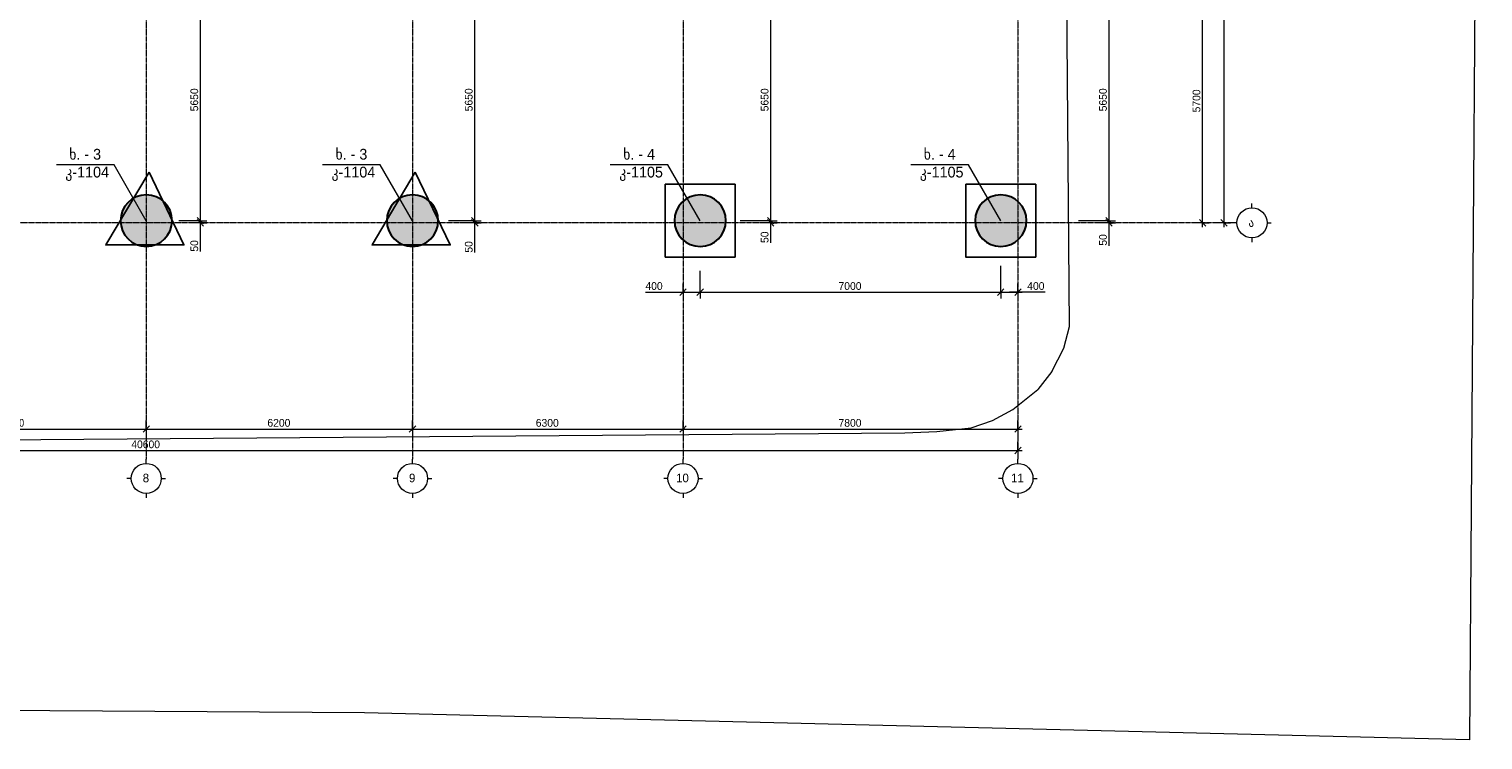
# Model space of a CAD drawing. Header units: millimetres. Extents: x -48420 to 51428, y -12038 to 48020.
# Tile 4 of 7: x 17571 to 51428, y -12038 to 4511. Entities that reach past the tile are written whole.
import ezdxf

# ---------------------------------------------------------------- set-up
doc = ezdxf.new("R2010")
doc.units = ezdxf.units.MM
doc.linetypes.add('StructuralPlan-B03$0$Grid Line', pattern=[22.225, 12.7, -3.175, 3.175, -3.175])
doc.layers.get('Defpoints').update_dxf_attribs({"color": 6})
for name, color, linetype, lineweight in [('S - HATCH', 252, 'Continuous', 5), ('S - TEXT', 7, 'Continuous', 9), ('StructuralPlan-B03$0$A-010-D_DIM', 7, 'Continuous', 5), ('StructuralPlan-B03$0$A-010-D_DIM-100', 7, 'Continuous', 5), ('StructuralPlan-B03$0$S-280-M_COLUMN', 7, 'Continuous', 30), ('StructuralPlan-B03$0$S-280-M_COLUMN main', 7, 'Continuous', 30), ('StructuralPlan-B03$0$Z-030-M_GRID', 7, 'Continuous', 5), ('StructuralPlan-B03$0$Z-033_T_GRIDREF', 7, 'Continuous', 5)]:
    doc.layers.add(name, color=color, linetype=linetype, lineweight=lineweight)
doc.layers.add('StructuralPlan-B03$0$A-010-M_LINE', color=7, linetype='Continuous', lineweight=5, true_color=0x00a600)
doc.styles.add('Cubicon', font='Cubicon.ttf')
doc.styles.add('StructuralPlan-B03$0$Cubicon', font='Cubicon.ttf', dxfattribs={"height": 200})
doc.styles.add('StructuralPlan-B03$0$Cubicon_1', font='Cubicon.ttf', dxfattribs={"height": 200})
doc.styles.add('StructuralPlan-B03$0$Cubicon_2', font='Cubicon.ttf', dxfattribs={"height": 180})
doc.dimstyles.new('CUB-M-100', dxfattribs={"dimscale": 100, "dimtxt": 1.8, "dimasz": 1.5, "dimexe": 1.5, "dimexo": 2, "dimgap": 1, "dimtad": 0, "dimdec": 0, "dimzin": 3, "dimdsep": 46, "dimtxsty": 'Cubicon', "dimblk": 'OBLIQUE', "dimcen": 1.5, "dimdle": 1, "dimazin": 2, "dimtfac": 0.75, "dimtdec": 0, "dimtmove": 0, "dimatfit": 3, "dimldrblk": 'SMALL', "dimfxl": 1, "dimtolj": 1, "dimtzin": 0, "dimlwd": -1, "dimlwe": -1, "dimarcsym": 0})
doc.dimstyles.new('StructuralPlan-B03$0$CUB_DIM_1_8', dxfattribs={"dimscale": 304.8, "dimtxt": 181.601257, "dimasz": 0.492126, "dimexe": 0.492126, "dimexo": 0.0625, "dimgap": 0, "dimtad": 1, "dimdec": 0, "dimzin": 0, "dimdsep": 46, "dimtxsty": 'StructuralPlan-B03$0$Cubicon_2', "dimblk1": 'StructuralPlan-B03$0$_Oblique', "dimblk2": 'StructuralPlan-B03$0$_Oblique', "dimsah": 1, "dimcen": 0.09, "dimdle": 0.328084, "dimazin": 0, "dimtfac": 1, "dimtdec": 4, "dimtix": 1, "dimtmove": 0, "dimatfit": 3, "dimfxl": 0.656168, "dimfxlon": 1, "dimtvp": 1, "dimtolj": 1, "dimtzin": 0, "dimarcsym": 2})
doc.dimstyles.new('StructuralPlan-B03$0$CUB_DIM_1_8_1', dxfattribs={"dimscale": 304.8, "dimtxt": 181.601257, "dimasz": 0.492126, "dimexe": 0.492126, "dimexo": 0.0625, "dimgap": 0, "dimtad": 1, "dimdec": 0, "dimzin": 0, "dimdsep": 46, "dimtxsty": 'StructuralPlan-B03$0$Cubicon_2', "dimblk1": 'StructuralPlan-B03$0$_Oblique', "dimblk2": 'StructuralPlan-B03$0$_Oblique', "dimsah": 1, "dimcen": 0.09, "dimdle": 0.328084, "dimazin": 0, "dimtfac": 1, "dimtdec": 4, "dimtix": 1, "dimtmove": 1, "dimatfit": 3, "dimfxl": 0.656168, "dimfxlon": 1, "dimtvp": 1, "dimtolj": 1, "dimtzin": 0, "dimarcsym": 2})

# ---------------------------------------------------------------- blocks, each defined once
blk = doc.blocks.new('StructuralPlan-B03$0$Grid - 00_CUB_ღერძის თავი-752507-B03')
at = {"layer": 'StructuralPlan-B03$0$Z-033_T_GRIDREF'}
for p, q in [((0, 3.5), (0, 4.5)), ((-3.5, 0), (-4.5, 0)), ((3.5, 0), (4.5, 0)), ((0, -3.5), (0, -4.5))]:
    blk.add_line(p, q, dxfattribs=at)
blk.add_circle((0, 0), 3.5, dxfattribs=at)
blk = doc.blocks.new('StructuralPlan-B03$0$DIMBLOCK1-B03')
at = {"layer": 'StructuralPlan-B03$0$A-010-D_DIM-100', "transparency": 16777216}
for p, q in [((-100, -5300), (40700, -5300)), ((0, -5300), (-75, -5375)), ((0, -5300), (0, -5100)), ((0, -5300), (75, -5225)), ((0, -5300), (0, -5450)), ((40600, -5300), (40525, -5375)), ((40600, -5300), (40600, -5100)), ((40600, -5300), (40675, -5225)), ((40600, -5300), (40600, -5450))]:
    blk.add_line(p, q, dxfattribs=at)
at = {"layer": 'StructuralPlan-B03$0$A-010-D_DIM-100', "color": 0, "transparency": 16777216, "insert": (19951, -5067), "char_height": 180, "width": 838.16, "attachment_point": 1, "line_spacing_factor": 0.931288, "style": 'StructuralPlan-B03$0$Cubicon_2'}
blk.add_mtext('40600', dxfattribs=at)
blk = doc.blocks.new('StructuralPlan-B03$0$_Oblique')
at = {"color": 0, "linetype": 'ByBlock', "lineweight": -2}
blk.add_line((-0.5, -0.5), (0.5, 0.5), dxfattribs=at)
blk = doc.blocks.new('StructuralPlan-B03$0$DIMBLOCK4-B03')
at = {"layer": 'StructuralPlan-B03$0$A-010-D_DIM-100', "transparency": 16777216}
for p, q in [((14100, -4800), (14100, -4600)), ((14100, -4800), (14175, -4725)), ((20300, -4800), (20300, -4600)), ((20300, -4800), (20375, -4725)), ((14100, -4800), (14025, -4875)), ((14100, -4800), (20300, -4800)), ((14100, -4800), (14100, -4950)), ((20300, -4800), (20225, -4875)), ((20300, -4800), (20300, -4950))]:
    blk.add_line(p, q, dxfattribs=at)
at = {"layer": 'StructuralPlan-B03$0$A-010-D_DIM-100', "color": 0, "transparency": 16777216, "insert": (16921, -4567), "char_height": 180, "width": 670.53, "attachment_point": 1, "line_spacing_factor": 0.931288, "style": 'StructuralPlan-B03$0$Cubicon_2'}
blk.add_mtext('6200', dxfattribs=at)
blk = doc.blocks.new('StructuralPlan-B03$0$DIMBLOCK5-B03')
at = {"layer": 'StructuralPlan-B03$0$A-010-D_DIM-100', "transparency": 16777216}
for p, q in [((20300, -4800), (20300, -4600)), ((20300, -4800), (20375, -4725)), ((26500, -4800), (26500, -4600)), ((26500, -4800), (26575, -4725)), ((20300, -4800), (20225, -4875)), ((20300, -4800), (26500, -4800)), ((20300, -4800), (20300, -4950)), ((26500, -4800), (26425, -4875)), ((26500, -4800), (26500, -4950))]:
    blk.add_line(p, q, dxfattribs=at)
at = {"layer": 'StructuralPlan-B03$0$A-010-D_DIM-100', "color": 0, "transparency": 16777216, "insert": (23121, -4567), "char_height": 180, "width": 670.53, "attachment_point": 1, "line_spacing_factor": 0.931288, "style": 'StructuralPlan-B03$0$Cubicon_2'}
blk.add_mtext('6200', dxfattribs=at)
blk = doc.blocks.new('StructuralPlan-B03$0$DIMBLOCK6-B03')
at = {"layer": 'StructuralPlan-B03$0$A-010-D_DIM-100', "transparency": 16777216}
for p, q in [((26500, -4800), (26500, -4600)), ((26500, -4800), (26575, -4725)), ((32800, -4800), (32800, -4600)), ((32800, -4800), (32875, -4725)), ((26500, -4800), (26425, -4875)), ((26500, -4800), (32800, -4800)), ((26500, -4800), (26500, -4950)), ((32800, -4800), (32725, -4875)), ((32800, -4800), (32800, -4950))]:
    blk.add_line(p, q, dxfattribs=at)
at = {"layer": 'StructuralPlan-B03$0$A-010-D_DIM-100', "color": 0, "transparency": 16777216, "insert": (29371, -4567), "char_height": 180, "width": 670.53, "attachment_point": 1, "line_spacing_factor": 0.931288, "style": 'StructuralPlan-B03$0$Cubicon_2'}
blk.add_mtext('6300', dxfattribs=at)
blk = doc.blocks.new('StructuralPlan-B03$0$DIMBLOCK7-B03')
at = {"layer": 'StructuralPlan-B03$0$A-010-D_DIM-100', "transparency": 16777216}
for p, q in [((32800, -4800), (32800, -4600)), ((32800, -4800), (32875, -4725)), ((40600, -4800), (40600, -4600)), ((40600, -4800), (40675, -4725)), ((32800, -4800), (32725, -4875)), ((32800, -4800), (40700, -4800)), ((32800, -4800), (32800, -4950)), ((40600, -4800), (40525, -4875)), ((40600, -4800), (40600, -4950))]:
    blk.add_line(p, q, dxfattribs=at)
at = {"layer": 'StructuralPlan-B03$0$A-010-D_DIM-100', "color": 0, "transparency": 16777216, "insert": (36421, -4567), "char_height": 180, "width": 670.53, "attachment_point": 1, "line_spacing_factor": 0.931288, "style": 'StructuralPlan-B03$0$Cubicon_2'}
blk.add_mtext('7800', dxfattribs=at)
blk = doc.blocks.new('StructuralPlan-B03$0$DIMBLOCK19-B03')
at = {"layer": 'StructuralPlan-B03$0$A-010-D_DIM-100', "transparency": 16777216}
for p, q in [((45400, 17400), (45200, 17400)), ((45400, 17400), (45325, 17475)), ((45400, -100), (45400, 17500)), ((45400, 17400), (45475, 17325)), ((45400, 17400), (45550, 17400)), ((45400, 0), (45325, 75)), ((45400, 0), (45200, 0)), ((45400, 0), (45475, -75)), ((45400, 0), (45550, 0))]:
    blk.add_line(p, q, dxfattribs=at)
at = {"layer": 'StructuralPlan-B03$0$A-010-D_DIM-100', "color": 0, "transparency": 16777216, "insert": (45167, 8351), "char_height": 180, "width": 838.16, "attachment_point": 1, "rotation": 90, "line_spacing_factor": 0.931288, "style": 'StructuralPlan-B03$0$Cubicon_2'}
blk.add_mtext('17400', dxfattribs=at)
blk = doc.blocks.new('StructuralPlan-B03$0$DIMBLOCK20-B03')
at = {"layer": 'StructuralPlan-B03$0$A-010-D_DIM-100', "transparency": 16777216}
for p, q in [((44900, 5700), (44825, 5775)), ((44900, 5700), (44700, 5700)), ((44900, -100), (44900, 5700)), ((44900, 5700), (44975, 5625)), ((44900, 5700), (45050, 5700)), ((44900, 0), (44825, 75)), ((44900, 0), (44700, 0)), ((44900, 0), (44975, -75)), ((44900, 0), (45050, 0))]:
    blk.add_line(p, q, dxfattribs=at)
at = {"layer": 'StructuralPlan-B03$0$A-010-D_DIM-100', "color": 0, "transparency": 16777216, "insert": (44667, 2571), "char_height": 180, "width": 670.53, "attachment_point": 1, "rotation": 90, "line_spacing_factor": 0.931288, "style": 'StructuralPlan-B03$0$Cubicon_2'}
blk.add_mtext('5700', dxfattribs=at)
blk = doc.blocks.new('StructuralPlan-B03$0$DIMBLOCK23-B03')
at = {"layer": 'StructuralPlan-B03$0$A-010-D_DIM-100', "transparency": 16777216}
for p, q in [((42722, 50), (42011, 50)), ((42722, 50), (42647, 125)), ((42722, 0), (42647, 75)), ((42722, -100), (42722, 50)), ((42722, 50), (42797, -25)), ((42722, 50), (42872, 50)), ((42722, -153), (42722, 25)), ((42722, 0), (42522, 0)), ((42722, 0), (42797, -75)), ((42722, 0), (42872, 0)), ((42722, -532), (42722, -153))]:
    blk.add_line(p, q, dxfattribs=at)
at = {"layer": 'StructuralPlan-B03$0$A-010-D_DIM-100', "color": 0, "transparency": 16777216, "insert": (42489, -532), "char_height": 180, "width": 335.26, "attachment_point": 1, "rotation": 90, "line_spacing_factor": 0.931288, "style": 'StructuralPlan-B03$0$Cubicon_2'}
blk.add_mtext('50', dxfattribs=at)
blk = doc.blocks.new('StructuralPlan-B03$0$DIMBLOCK24-B03')
at = {"layer": 'StructuralPlan-B03$0$A-010-D_DIM-100', "transparency": 16777216}
for p, q in [((42722, 5700), (42647, 5775)), ((42722, 5700), (42522, 5700)), ((42722, 50), (42722, 5700)), ((42722, 5700), (42797, 5625)), ((42722, 5700), (42872, 5700)), ((42722, 50), (42011, 50)), ((42722, 50), (42647, 125)), ((42722, 50), (42797, -25)), ((42722, 50), (42872, 50))]:
    blk.add_line(p, q, dxfattribs=at)
at = {"layer": 'StructuralPlan-B03$0$A-010-D_DIM-100', "color": 0, "transparency": 16777216, "insert": (42489, 2596), "char_height": 180, "width": 670.53, "attachment_point": 1, "rotation": 90, "line_spacing_factor": 0.931288, "style": 'StructuralPlan-B03$0$Cubicon_2'}
blk.add_mtext('5650', dxfattribs=at)
blk = doc.blocks.new('StructuralPlan-B03$0$DIMBLOCK30-B03')
at = {"layer": 'StructuralPlan-B03$0$A-010-D_DIM-100', "transparency": 16777216}
for p, q in [((34843, 50), (34131, 50)), ((34843, 50), (34768, 125)), ((34843, 0), (34768, 75)), ((34843, -100), (34843, 50)), ((34843, 50), (34918, -25)), ((34843, 50), (34993, 50)), ((34843, -89), (34843, 25)), ((34843, 0), (34643, 0)), ((34843, 0), (34918, -75)), ((34843, 0), (34993, 0)), ((34843, -469), (34843, -89))]:
    blk.add_line(p, q, dxfattribs=at)
at = {"layer": 'StructuralPlan-B03$0$A-010-D_DIM-100', "color": 0, "transparency": 16777216, "insert": (34610, -469), "char_height": 180, "width": 335.26, "attachment_point": 1, "rotation": 90, "line_spacing_factor": 0.931288, "style": 'StructuralPlan-B03$0$Cubicon_2'}
blk.add_mtext('50', dxfattribs=at)
blk = doc.blocks.new('StructuralPlan-B03$0$DIMBLOCK31-B03')
at = {"layer": 'StructuralPlan-B03$0$A-010-D_DIM-100', "transparency": 16777216}
for p, q in [((34843, 5700), (34768, 5775)), ((34843, 5700), (34643, 5700)), ((34843, 50), (34843, 5700)), ((34843, 5700), (34918, 5625)), ((34843, 5700), (34993, 5700)), ((34843, 50), (34131, 50)), ((34843, 50), (34768, 125)), ((34843, 50), (34918, -25)), ((34843, 50), (34993, 50))]:
    blk.add_line(p, q, dxfattribs=at)
at = {"layer": 'StructuralPlan-B03$0$A-010-D_DIM-100', "color": 0, "transparency": 16777216, "insert": (34610, 2596), "char_height": 180, "width": 670.53, "attachment_point": 1, "rotation": 90, "line_spacing_factor": 0.931288, "style": 'StructuralPlan-B03$0$Cubicon_2'}
blk.add_mtext('5650', dxfattribs=at)
blk = doc.blocks.new('StructuralPlan-B03$0$DIMBLOCK36-B03')
at = {"layer": 'StructuralPlan-B03$0$A-010-D_DIM-100', "transparency": 16777216}
for p, q in [((33200, -1614), (33200, -1115)), ((31924, -1614), (32443, -1614)), ((32443, -1614), (33000, -1614)), ((32700, -1614), (33200, -1614)), ((32800, -1614), (32725, -1689)), ((32800, -1614), (32800, -1414)), ((32800, -1614), (32875, -1539)), ((32800, -1614), (32800, -1764)), ((33200, -1614), (33125, -1689)), ((33200, -1614), (33275, -1539)), ((33200, -1614), (33200, -1764))]:
    blk.add_line(p, q, dxfattribs=at)
at = {"layer": 'StructuralPlan-B03$0$A-010-D_DIM-100', "color": 0, "transparency": 16777216, "insert": (31924, -1381), "char_height": 180, "width": 502.9, "attachment_point": 1, "line_spacing_factor": 0.931288, "style": 'StructuralPlan-B03$0$Cubicon_2'}
blk.add_mtext('400', dxfattribs=at)
blk = doc.blocks.new('StructuralPlan-B03$0$DIMBLOCK37-B03')
at = {"layer": 'StructuralPlan-B03$0$A-010-D_DIM-100', "transparency": 16777216}
for p, q in [((40200, -1614), (40200, -1003)), ((33200, -1614), (33200, -1115)), ((33200, -1614), (33125, -1689)), ((33200, -1614), (33275, -1539)), ((33200, -1614), (40200, -1614)), ((33200, -1614), (33200, -1764)), ((40200, -1614), (40125, -1689)), ((40200, -1614), (40275, -1539)), ((40200, -1614), (40200, -1764))]:
    blk.add_line(p, q, dxfattribs=at)
at = {"layer": 'StructuralPlan-B03$0$A-010-D_DIM-100', "color": 0, "transparency": 16777216, "insert": (36421, -1381), "char_height": 180, "width": 670.53, "attachment_point": 1, "line_spacing_factor": 0.931288, "style": 'StructuralPlan-B03$0$Cubicon_2'}
blk.add_mtext('7000', dxfattribs=at)
blk = doc.blocks.new('StructuralPlan-B03$0$DIMBLOCK38-B03')
at = {"layer": 'StructuralPlan-B03$0$A-010-D_DIM-100', "transparency": 16777216}
for p, q in [((40200, -1614), (40200, -1003)), ((40200, -1614), (40125, -1689)), ((40200, -1614), (40275, -1539)), ((40200, -1614), (40700, -1614)), ((40200, -1614), (40200, -1764)), ((40716, -1614), (40400, -1614)), ((40600, -1614), (40525, -1689)), ((40600, -1614), (40600, -1414)), ((40600, -1614), (40675, -1539)), ((40600, -1614), (40600, -1764)), ((41235, -1614), (40716, -1614))]:
    blk.add_line(p, q, dxfattribs=at)
at = {"layer": 'StructuralPlan-B03$0$A-010-D_DIM-100', "color": 0, "transparency": 16777216, "insert": (40816, -1381), "char_height": 180, "width": 502.9, "attachment_point": 1, "line_spacing_factor": 0.931288, "style": 'StructuralPlan-B03$0$Cubicon_2'}
blk.add_mtext('400', dxfattribs=at)
blk = doc.blocks.new('StructuralPlan-B03$0$DIMBLOCK55-B03')
at = {"layer": 'StructuralPlan-B03$0$A-010-D_DIM-100', "transparency": 16777216}
for p, q in [((21561, 50), (21061, 50)), ((21561, 50), (21486, 125)), ((21561, 0), (21486, 75)), ((21561, -100), (21561, 50)), ((21561, 50), (21636, -25)), ((21561, 50), (21711, 50)), ((21561, -291), (21561, 25)), ((21561, 0), (21361, 0)), ((21561, 0), (21636, -75)), ((21561, 0), (21711, 0)), ((21561, -671), (21561, -291))]:
    blk.add_line(p, q, dxfattribs=at)
at = {"layer": 'StructuralPlan-B03$0$A-010-D_DIM-100', "color": 0, "transparency": 16777216, "insert": (21328, -671), "char_height": 180, "width": 335.26, "attachment_point": 1, "rotation": 90, "line_spacing_factor": 0.931288, "style": 'StructuralPlan-B03$0$Cubicon_2'}
blk.add_mtext('50', dxfattribs=at)
blk = doc.blocks.new('StructuralPlan-B03$0$DIMBLOCK56-B03')
at = {"layer": 'StructuralPlan-B03$0$A-010-D_DIM-100', "transparency": 16777216}
for p, q in [((21561, 5700), (21486, 5775)), ((21561, 5700), (21361, 5700)), ((21561, 50), (21561, 5700)), ((21561, 5700), (21636, 5625)), ((21561, 5700), (21711, 5700)), ((21561, 50), (21061, 50)), ((21561, 50), (21486, 125)), ((21561, 50), (21636, -25)), ((21561, 50), (21711, 50))]:
    blk.add_line(p, q, dxfattribs=at)
at = {"layer": 'StructuralPlan-B03$0$A-010-D_DIM-100', "color": 0, "transparency": 16777216, "insert": (21328, 2596), "char_height": 180, "width": 670.53, "attachment_point": 1, "rotation": 90, "line_spacing_factor": 0.931288, "style": 'StructuralPlan-B03$0$Cubicon_2'}
blk.add_mtext('5650', dxfattribs=at)
blk = doc.blocks.new('StructuralPlan-B03$0$DIMBLOCK62-B03')
at = {"layer": 'StructuralPlan-B03$0$A-010-D_DIM-100', "transparency": 16777216}
for p, q in [((27952, 50), (27341, 50)), ((27952, 50), (27877, 125)), ((27952, 0), (27877, 75)), ((27952, -100), (27952, 50)), ((27952, 50), (28027, -25)), ((27952, 50), (28102, 50)), ((27952, -315), (27952, 25)), ((27952, 0), (27752, 0)), ((27952, 0), (28027, -75)), ((27952, 0), (28102, 0)), ((27952, -694), (27952, -315))]:
    blk.add_line(p, q, dxfattribs=at)
at = {"layer": 'StructuralPlan-B03$0$A-010-D_DIM-100', "color": 0, "transparency": 16777216, "insert": (27719, -694), "char_height": 180, "width": 335.26, "attachment_point": 1, "rotation": 90, "line_spacing_factor": 0.931288, "style": 'StructuralPlan-B03$0$Cubicon_2'}
blk.add_mtext('50', dxfattribs=at)
blk = doc.blocks.new('StructuralPlan-B03$0$DIMBLOCK63-B03')
at = {"layer": 'StructuralPlan-B03$0$A-010-D_DIM-100', "transparency": 16777216}
for p, q in [((27952, 5700), (27877, 5775)), ((27952, 5700), (27752, 5700)), ((27952, 50), (27952, 5700)), ((27952, 5700), (28027, 5625)), ((27952, 5700), (28102, 5700)), ((27952, 50), (27341, 50)), ((27952, 50), (27877, 125)), ((27952, 50), (28027, -25)), ((27952, 50), (28102, 50))]:
    blk.add_line(p, q, dxfattribs=at)
at = {"layer": 'StructuralPlan-B03$0$A-010-D_DIM-100', "color": 0, "transparency": 16777216, "insert": (27719, 2596), "char_height": 180, "width": 670.53, "attachment_point": 1, "rotation": 90, "line_spacing_factor": 0.931288, "style": 'StructuralPlan-B03$0$Cubicon_2'}
blk.add_mtext('5650', dxfattribs=at)
blk = doc.blocks.new('A$Ce44b4616')
at = {"layer": 'Defpoints', "color": 6}
blk.add_lwpolyline([(-814, 848), (814, 848), (814, -848), (-814, -848)], close=True, dxfattribs=at)
blk = doc.blocks.new('A$C0fd95d4f')
at = {"layer": 'Defpoints', "color": 5}
blk.add_lwpolyline([(65, 1130), (878, -565), (-943, -565)], close=True, dxfattribs=at)
blk = doc.blocks.new('_Oblique')
at = {"color": 0, "linetype": 'ByBlock', "lineweight": -2}
blk.add_line((-0.5, -0.5), (0.5, 0.5), dxfattribs=at)
blk = doc.blocks.new('StructuralPlan-B03')
at = {"layer": 'StructuralPlan-B03$0$S-280-M_COLUMN main', "true_color": 0xa4a4a4}
for points in [[(20300, -550), (20385.4, -543.9), (20469, -525.7), (20549.2, -495.8), (20624.4, -454.8), (20692.9, -403.4), (20753.4, -342.9), (20804.8, -274.4), (20845.8, -199.2), (20875.7, -119), (20893.9, -35.4), (20900, 50), (20893.9, 135.4), (20875.7, 219), (20845.8, 299.2), (20804.8, 374.4), (20753.4, 442.9), (20692.9, 503.4), (20624.4, 554.8), (20549.2, 595.8), (20469, 625.7), (20385.4, 643.9), (20300, 650), (20214.6, 643.9), (20131, 625.7), (20050.8, 595.8), (19975.6, 554.8), (19907.1, 503.4), (19846.6, 442.9), (19795.2, 374.4), (19754.2, 299.2), (19724.3, 219), (19706.1, 135.4), (19700, 50), (19706.1, -35.4), (19724.3, -119), (19754.2, -199.2), (19795.2, -274.4), (19846.6, -342.9), (19907.1, -403.4), (19975.6, -454.8), (20050.8, -495.8), (20131, -525.7), (20214.6, -543.9)], [(26500, -550), (26585.4, -543.9), (26669, -525.7), (26749.2, -495.8), (26824.4, -454.8), (26892.9, -403.4), (26953.4, -342.9), (27004.8, -274.4), (27045.8, -199.2), (27075.7, -119), (27093.9, -35.4), (27100, 50), (27093.9, 135.4), (27075.7, 219), (27045.8, 299.2), (27004.8, 374.4), (26953.4, 442.9), (26892.9, 503.4), (26824.4, 554.8), (26749.2, 595.8), (26669, 625.7), (26585.4, 643.9), (26500, 650), (26414.6, 643.9), (26331, 625.7), (26250.8, 595.8), (26175.6, 554.8), (26107.1, 503.4), (26046.6, 442.9), (25995.2, 374.4), (25954.2, 299.2), (25924.3, 219), (25906.1, 135.4), (25900, 50), (25906.1, -35.4), (25924.3, -119), (25954.2, -199.2), (25995.2, -274.4), (26046.6, -342.9), (26107.1, -403.4), (26175.6, -454.8), (26250.8, -495.8), (26331, -525.7), (26414.6, -543.9)], [(33200, -550), (33285.4, -543.9), (33369, -525.7), (33449.2, -495.8), (33524.4, -454.8), (33592.9, -403.4), (33653.4, -342.9), (33704.8, -274.4), (33745.8, -199.2), (33775.7, -119), (33793.9, -35.4), (33800, 50), (33793.9, 135.4), (33775.7, 219), (33745.8, 299.2), (33704.8, 374.4), (33653.4, 442.9), (33592.9, 503.4), (33524.4, 554.8), (33449.2, 595.8), (33369, 625.7), (33285.4, 643.9), (33200, 650), (33114.6, 643.9), (33031, 625.7), (32950.8, 595.8), (32875.6, 554.8), (32807.1, 503.4), (32746.6, 442.9), (32695.2, 374.4), (32654.2, 299.2), (32624.3, 219), (32606.1, 135.4), (32600, 50), (32606.1, -35.4), (32624.3, -119), (32654.2, -199.2), (32695.2, -274.4), (32746.6, -342.9), (32807.1, -403.4), (32875.6, -454.8), (32950.8, -495.8), (33031, -525.7), (33114.6, -543.9)], [(40200, -550), (40285.4, -543.9), (40369, -525.7), (40449.2, -495.8), (40524.4, -454.8), (40592.9, -403.4), (40653.4, -342.9), (40704.8, -274.4), (40745.8, -199.2), (40775.7, -119), (40793.9, -35.4), (40800, 50), (40793.9, 135.4), (40775.7, 219), (40745.8, 299.2), (40704.8, 374.4), (40653.4, 442.9), (40592.9, 503.4), (40524.4, 554.8), (40449.2, 595.8), (40369, 625.7), (40285.4, 643.9), (40200, 650), (40114.6, 643.9), (40031, 625.7), (39950.8, 595.8), (39875.6, 554.8), (39807.1, 503.4), (39746.6, 442.9), (39695.2, 374.4), (39654.2, 299.2), (39624.3, 219), (39606.1, 135.4), (39600, 50), (39606.1, -35.4), (39624.3, -119), (39654.2, -199.2), (39695.2, -274.4), (39746.6, -342.9), (39807.1, -403.4), (39875.6, -454.8), (39950.8, -495.8), (40031, -525.7), (40114.6, -543.9)]]:
    blk.add_hatch(color=253, dxfattribs=at).paths.add_polyline_path(points)
at = {"layer": 'StructuralPlan-B03$0$A-010-M_LINE', "color": 1, "lineweight": 15, "true_color": 0xff0000}
for p, q in [((51428.2, 30473.8), (51112, -12038.3)), ((41801, -2413), (41590.6, 21980.2)), ((41801, -2413), (41590.6, 21980.2)), ((41670.6, -2916.2), (41801, -2413)), ((41388.5, -3459.2), (41670.6, -2916.2)), ((41388.5, -3459.2), (41060.2, -3876.8)), ((40482.2, -4342.5), (41060.2, -3876.8)), ((40003.5, -4598.8), (40482.2, -4342.5)), ((39507.1, -4774.8), (40003.5, -4598.8)), ((-16354.1, -5317), (37966.4, -4885.9)), ((37966.4, -4885.9), (38713.8, -4861.7)), ((38713.8, -4861.7), (39507.1, -4774.8)), ((25378.4, -11405.5), (9800.9, -11308.1)), ((51112, -12038.3), (25378.4, -11405.5))]:
    blk.add_line(p, q, dxfattribs=at)
at = {"layer": 'StructuralPlan-B03$0$S-280-M_COLUMN'}
for centre, start, end in [((20300, 50), 90, 270), ((20300, 50), 270, 90), ((26500, 50), 90, 270), ((26500, 50), 270, 90), ((33200, 50), 90, 270), ((33200, 50), 270, 90), ((40200, 50), 90, 270), ((40200, 50), 270, 90)]:
    blk.add_arc(centre, 600, start, end, dxfattribs=at)
at = {"layer": 'StructuralPlan-B03$0$Z-030-M_GRID', "linetype": 'StructuralPlan-B03$0$Grid Line'}
for p, q in [((20300, 22900), (20300, -5500)), ((26500, 22900), (26500, -5500)), ((32800, 22900), (32800, -5500)), ((40600, 22900), (40600, -5500)), ((45600, 0), (-5000, 0))]:
    blk.add_line(p, q, dxfattribs=at)
at = {"layer": 'StructuralPlan-B03$0$Z-033_T_GRIDREF', "xscale": 99.99999999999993, "yscale": 99.99999999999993, "zscale": 99.99999999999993}
for p, rotation in [((46050, 0), 89.99999999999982), ((20300, -5950), 180), ((26500, -5950), 180), ((32800, -5950), 180), ((40600, -5950), 180)]:
    blk.add_blockref('StructuralPlan-B03$0$Grid - 00_CUB_ღერძის თავი-752507-B03', p, dxfattribs=dict(at, rotation=rotation))
at = {"layer": 'StructuralPlan-B03$0$Z-033_T_GRIDREF', "char_height": 200, "attachment_point": 1}
for s, insert, width, style in [('\\fCubicon|b0|i0|c254|p2|;ა', (45970.1, 107.1), 192.405, 'StructuralPlan-B03$0$Cubicon'), ('\\fCubicon|b0|i0|c204|p2|;8', (20217.6, -5840.2), 192.405, 'StructuralPlan-B03$0$Cubicon_1'), ('\\fCubicon|b0|i0|c204|p2|;9', (26417.6, -5840.2), 192.405, 'StructuralPlan-B03$0$Cubicon_1'), ('10', (32638.1, -5840.2), 384.81, 'StructuralPlan-B03$0$Cubicon_1'), ('11', (40438.1, -5840.2), 384.81, 'StructuralPlan-B03$0$Cubicon_1')]:
    blk.add_mtext(s, dxfattribs=dict(at, insert=insert, width=width, style=style))
at = {"layer": 'StructuralPlan-B03$0$A-010-D_DIM'}
for base, p1, p2, override, picture, middle in [((45400, 17400), (45200, 0), (45200, 17400), {"dimpost": '<>', "dimfxl": 17399.999996}, 'StructuralPlan-B03$0$DIMBLOCK19-B03', (45308.2, 8700)), ((21560.9, 5700), (21061.5, 50), (21360.9, 5700), {"dimpost": '<>', "dimfxl": 5657.931929}, 'StructuralPlan-B03$0$DIMBLOCK56-B03', (21469.1, 2875)), ((27952.1, 5700), (27340.8, 50), (27752.1, 5700), {"dimpost": '<>', "dimfxl": 5664.953069}, 'StructuralPlan-B03$0$DIMBLOCK63-B03', (27860.3, 2875)), ((34842.7, 5700), (34131.4, 50), (34642.7, 5700), {"dimpost": '<>', "dimfxl": 5673.091093}, 'StructuralPlan-B03$0$DIMBLOCK31-B03', (34750.8, 2875)), ((42722.4, 5700), (42011, 50), (42522.4, 5700), {"dimpost": '<>', "dimfxl": 5673.091093}, 'StructuralPlan-B03$0$DIMBLOCK24-B03', (42630.5, 2875)), ((44900, 5700), (44700, 0), (44700, 5700), {"dimpost": '<>', "dimfxl": 5700.000079}, 'StructuralPlan-B03$0$DIMBLOCK20-B03', (44808.2, 2850))]:
    dim = blk.add_linear_dim(base=base, p1=p1, p2=p2, angle=90, dimstyle='StructuralPlan-B03$0$CUB_DIM_1_8', override=override, dxfattribs=at)
    dim.commit()
    dim.dimension.update_dxf_attribs({"geometry": picture, "text_midpoint": middle})
for base, p1, p2, override, picture, middle in [((21560.9, 50), (21360.9, 0), (21061.5, 50), {"dimpost": '<>', "dimfxl": 303.6327}, 'StructuralPlan-B03$0$DIMBLOCK55-B03', (21447.9, -503)), ((27952.1, 50), (27752.1, 0), (27340.8, 50), {"dimpost": '<>', "dimfxl": 414.357798}, 'StructuralPlan-B03$0$DIMBLOCK62-B03', (27839, -526.3)), ((34842.7, 50), (34642.7, 0), (34131.4, 50), {"dimpost": '<>', "dimfxl": 513.771991}, 'StructuralPlan-B03$0$DIMBLOCK30-B03', (34729.6, -301.1)), ((42722.4, 50), (42522.4, 0), (42011, 50), {"dimpost": '<>', "dimfxl": 513.771991}, 'StructuralPlan-B03$0$DIMBLOCK23-B03', (42609.3, -364.7))]:
    dim = blk.add_linear_dim(base=base, p1=p1, p2=p2, angle=90, dimstyle='StructuralPlan-B03$0$CUB_DIM_1_8_1', override=override, dxfattribs=at)
    dim.commit()
    dim.dimension.update_dxf_attribs({"geometry": picture, "text_midpoint": middle, "dimtype": 128, "text_rotation": 90})
for base, p1, p2, override, picture, middle in [((40200, -1614.4), (33200, -1114.9), (40200, -1003.1), {"dimpost": '<>', "dimfxl": 7000.893436}, 'StructuralPlan-B03$0$DIMBLOCK37-B03', (36700, -1522.6)), ((20300, -4800), (14100, -4600), (20300, -4600), {"dimpost": '<>', "dimfxl": 6200}, 'StructuralPlan-B03$0$DIMBLOCK4-B03', (17200, -4708.2)), ((26500, -4800), (20300, -4600), (26500, -4600), {"dimpost": '<>', "dimfxl": 6200}, 'StructuralPlan-B03$0$DIMBLOCK5-B03', (23400, -4708.2)), ((32800, -4800), (26500, -4600), (32800, -4600), {"dimpost": '<>', "dimfxl": 6299.999976}, 'StructuralPlan-B03$0$DIMBLOCK6-B03', (29650, -4708.1)), ((40600, -4800), (32800, -4600), (40600, -4600), {"dimpost": '<>', "dimfxl": 7800.000012}, 'StructuralPlan-B03$0$DIMBLOCK7-B03', (36700, -4708.2)), ((40600, -5300), (0, -5100), (40600, -5100), {"dimpost": '<>', "dimfxl": 40599.999976}, 'StructuralPlan-B03$0$DIMBLOCK1-B03', (20300, -5208.2))]:
    dim = blk.add_linear_dim(base=base, p1=p1, p2=p2, dimstyle='StructuralPlan-B03$0$CUB_DIM_1_8', override=override, dxfattribs=at)
    dim.commit()
    dim.dimension.update_dxf_attribs({"geometry": picture, "text_midpoint": middle})
for base, p1, p2, override, picture, middle in [((40600, -1614.4), (40200, -1003.1), (40600, -1414.4), {"dimpost": '<>', "dimfxl": 573.752895}, 'StructuralPlan-B03$0$DIMBLOCK38-B03', (41067.1, -1501.3)), ((33200, -1614.4), (32800, -1414.4), (33200, -1114.9), {"dimpost": '<>', "dimfxl": 499.692722}, 'StructuralPlan-B03$0$DIMBLOCK36-B03', (32175.6, -1501.3))]:
    dim = blk.add_linear_dim(base=base, p1=p1, p2=p2, dimstyle='StructuralPlan-B03$0$CUB_DIM_1_8_1', override=override, dxfattribs=at)
    dim.commit()
    dim.dimension.update_dxf_attribs({"geometry": picture, "text_midpoint": middle, "dimtype": 128})

msp = doc.modelspace()

# ---------------------------------------------------------------- block references
at = {"layer": 'Defpoints'}
for name, p in [('A$C0fd95d4f', (20300, 50)), ('A$C0fd95d4f', (26500, 50)), ('A$Ce44b4616', (33200, 50)), ('A$Ce44b4616', (40200, 50))]:
    msp.add_blockref(name, p, dxfattribs=at)
at = {"layer": 'S - HATCH', "color": 1}
msp.add_blockref('StructuralPlan-B03', (0, 0), dxfattribs=at)

# ---------------------------------------------------------------- texts
at = {"layer": 'S - TEXT', "transparency": 33554684, "char_height": 250, "attachment_point": 5, "style": 'Cubicon'}
for s, insert in [('ხ. - 3\\P კ-1104', (18878, 1349)), ('ხ. - 3\\P კ-1104', (25078, 1349)), ('ხ. - 4\\P კ-1105', (31778, 1349)), ('ხ. - 4\\P კ-1105', (38778, 1349))]:
    msp.add_mtext(s, dxfattribs=dict(at, insert=insert))

# ---------------------------------------------------------------- leaders
at = {"layer": 'S - TEXT', "transparency": 33554684}
for points in [[(20300, 50), (19550, 1349), (18207, 1349)], [(26500, 50), (25750, 1349), (24407, 1349)], [(33200, 50), (32450, 1349), (31107, 1349)], [(40200, 50), (39450, 1349), (38107, 1349)]]:
    msp.add_leader(points, dimstyle='CUB-M-100', override={"dimasz": 1, "dimldrblk": 'None'}, dxfattribs=at)

doc.saveas('drawing.dxf')
